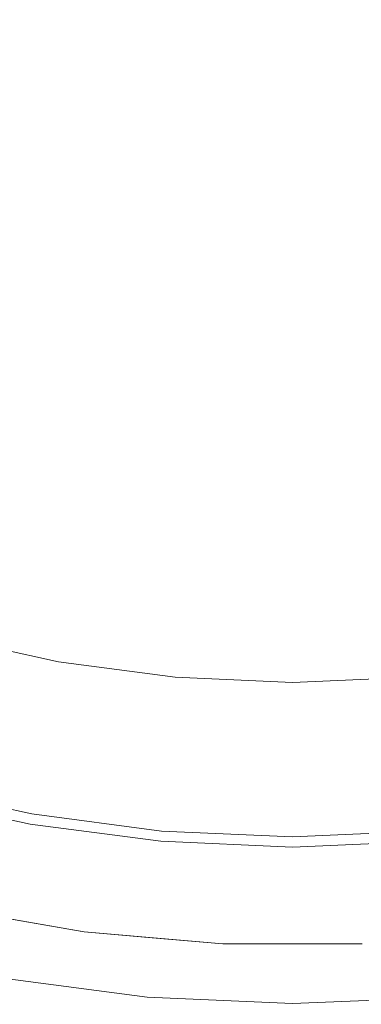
# Model space of a CAD drawing. Header units: millimetres. Extents: x -270 to 270, y -255 to 255.
# Tile 6 of 39: x -34 to 7, y -190 to -72. Entities that reach past the tile are written whole.
import ezdxf

# ---------------------------------------------------------------- set-up
doc = ezdxf.new("R2010")
doc.units = ezdxf.units.MM
doc.layers.add('LUCIDO_1', color=1, linetype='Continuous', lineweight=20, true_color=0xff0000)
doc.layers.add('Nessuna', color=7, linetype='Continuous', lineweight=9)

# ---------------------------------------------------------------- blocks, each defined once
blk = doc.blocks.new('Group')
at = {"layer": 'Nessuna', "color": 140, "linetype": 'Continuous', "lineweight": 9, "true_color": 0x00aaff, "transparency": 33554687}
for points, invisible_edges in [([(-105.07, -138.51, -80.31), (-117.61, -128.88, -80.31), (-33.96, -29.19, -89.65), (-30.42, -31.9, -89.65)], 10), ([(-30.42, -31.9, -69.61), (-33.96, -29.19, -69.61), (-104.93, -113.77, -61.55), (-93.75, -122.35, -61.55)], 10), ([(-91.73, -147, -80.31), (-105.07, -138.51, -80.31), (-30.42, -31.9, -89.65), (-26.66, -34.3, -89.65)], 10), ([(-26.66, -34.3, -69.61), (-30.42, -31.9, -69.61), (-93.75, -122.35, -61.55), (-81.87, -129.92, -61.55)], 10), ([(-77.71, -154.3, -80.31), (-91.73, -147, -80.31), (-26.66, -34.3, -89.65), (-22.71, -36.35, -89.65)], 10), ([(-22.71, -36.35, -69.61), (-26.66, -34.3, -69.61), (-81.87, -129.92, -61.55), (-69.37, -136.42, -61.55)], 10), ([(-63.1, -160.35, -80.31), (-77.71, -154.3, -80.31), (-22.71, -36.35, -89.65), (-18.59, -38.06, -89.65)], 10), ([(-18.59, -38.06, -69.61), (-22.71, -36.35, -69.61), (-69.37, -136.42, -61.55), (-56.35, -141.82, -61.55)], 10), ([(-48.02, -165.11, -80.31), (-63.1, -160.35, -80.31), (-18.59, -38.06, -89.65), (-14.34, -39.4, -89.65)], 10), ([(-14.34, -39.4, -69.61), (-18.59, -38.06, -69.61), (-56.35, -141.82, -61.55), (-42.91, -146.05, -61.55)], 10), ([(-32.58, -168.53, -80.31), (-48.02, -165.11, -80.31), (-14.34, -39.4, -89.65), (-9.98, -40.36, -89.65)], 10), ([(-9.98, -40.36, -69.61), (-14.34, -39.4, -69.61), (-42.91, -146.05, -61.55), (-29.16, -149.1, -61.55)], 10), ([(-16.91, -170.59, -80.31), (-32.58, -168.53, -80.31), (-9.98, -40.36, -89.65), (-5.56, -40.95, -89.65)], 10), ([(-5.56, -40.95, -69.61), (-9.98, -40.36, -69.61), (-29.16, -149.1, -61.55), (-15.19, -150.94, -61.55)], 10), ([(-1.11, -171.28, -80.31), (-16.91, -170.59, -80.31), (-5.56, -40.95, -89.65), (-1.11, -41.14, -89.65)], 10), ([(-1.11, -41.14, -69.61), (-5.56, -40.95, -69.61), (-15.19, -150.94, -61.55), (-1.11, -151.56, -61.55)], 10), ([(14.69, -170.59, -80.31), (-1.11, -171.28, -80.31), (-1.11, -41.14, -89.65), (3.34, -40.95, -89.65)], 10), ([(3.34, -40.95, -69.61), (-1.11, -41.14, -69.61), (-1.11, -151.56, -61.55), (12.97, -150.94, -61.55)], 10), ([(30.36, -168.53, -80.31), (14.69, -170.59, -80.31), (3.34, -40.95, -89.65), (7.76, -40.36, -89.65)], 10), ([(7.76, -40.36, -69.61), (3.34, -40.95, -69.61), (12.97, -150.94, -61.55), (26.94, -149.1, -61.55)], 10), ([(-29.16, -149.1, -61.55), (-42.91, -146.05, -61.55), (-43.35, -147.7, -61.39), (-29.45, -150.78, -61.39)], 14), ([(-29.45, -150.78, -61.39), (-43.35, -147.7, -61.39), (-43.79, -149.33, -61.08), (-29.75, -152.44, -61.08)], 15), ([(-29.75, -152.44, -61.08), (-43.79, -149.33, -61.08), (-44.22, -150.92, -60.63), (-30.03, -154.07, -60.63)], 15), ([(-15.19, -150.94, -61.55), (-29.16, -149.1, -61.55), (-29.45, -150.78, -61.39), (-15.34, -152.64, -61.39)], 14), ([(-30.03, -154.07, -60.63), (-44.22, -150.92, -60.63), (-44.64, -152.48, -60.04), (-30.31, -155.65, -60.04)], 15), ([(-15.34, -152.64, -61.39), (-29.45, -150.78, -61.39), (-29.75, -152.44, -61.08), (-15.48, -154.32, -61.08)], 15), ([(-1.11, -151.56, -61.55), (-15.19, -150.94, -61.55), (-15.34, -152.64, -61.39), (-1.11, -153.26, -61.39)], 14), ([(12.97, -150.94, -61.55), (-1.11, -151.56, -61.55), (-1.11, -153.26, -61.39), (13.12, -152.64, -61.39)], 14), ([(-30.31, -155.65, -60.04), (-44.64, -152.48, -60.04), (-45.04, -153.98, -59.32), (-30.58, -157.18, -59.32)], 15), ([(-15.48, -154.32, -61.08), (-29.75, -152.44, -61.08), (-30.03, -154.07, -60.63), (-15.63, -155.97, -60.63)], 15), ([(-1.11, -153.26, -61.39), (-15.34, -152.64, -61.39), (-15.48, -154.32, -61.08), (-1.11, -154.95, -61.08)], 15), ([(13.12, -152.64, -61.39), (-1.11, -153.26, -61.39), (-1.11, -154.95, -61.08), (13.26, -154.32, -61.08)], 15), ([(-30.58, -157.18, -59.32), (-45.04, -153.98, -59.32), (-45.42, -155.41, -58.47), (-30.84, -158.65, -58.47)], 15), ([(-15.63, -155.97, -60.63), (-30.03, -154.07, -60.63), (-30.31, -155.65, -60.04), (-15.77, -157.57, -60.04)], 15), ([(-1.11, -154.95, -61.08), (-15.48, -154.32, -61.08), (-15.63, -155.97, -60.63), (-1.11, -156.6, -60.63)], 15), ([(13.26, -154.32, -61.08), (-1.11, -154.95, -61.08), (-1.11, -156.6, -60.63), (13.41, -155.97, -60.63)], 15), ([(-30.84, -158.65, -58.47), (-45.42, -155.41, -58.47), (-45.79, -156.77, -57.49), (-31.08, -160.03, -57.49)], 15), ([(-15.77, -157.57, -60.04), (-30.31, -155.65, -60.04), (-30.58, -157.18, -59.32), (-15.9, -159.12, -59.32)], 15), ([(-31.08, -160.03, -57.49), (-45.79, -156.77, -57.49), (-46.13, -158.05, -56.4), (-31.31, -161.33, -56.4)], 15), ([(-1.11, -156.6, -60.63), (-15.63, -155.97, -60.63), (-15.77, -157.57, -60.04), (-1.11, -158.21, -60.04)], 15), ([(13.41, -155.97, -60.63), (-1.11, -156.6, -60.63), (-1.11, -158.21, -60.04), (13.55, -157.57, -60.04)], 15), ([(-31.31, -161.33, -56.4), (-46.13, -158.05, -56.4), (-46.44, -159.23, -55.2), (-31.53, -162.54, -55.2)], 15), ([(-15.9, -159.12, -59.32), (-30.58, -157.18, -59.32), (-30.84, -158.65, -58.47), (-16.03, -160.6, -58.47)], 15), ([(-1.11, -158.21, -60.04), (-15.77, -157.57, -60.04), (-15.9, -159.12, -59.32), (-1.11, -159.76, -59.32)], 15), ([(13.55, -157.57, -60.04), (-1.11, -158.21, -60.04), (-1.11, -159.76, -59.32), (13.68, -159.12, -59.32)], 15), ([(-31.53, -162.54, -55.2), (-46.44, -159.23, -55.2), (-46.73, -160.31, -53.9), (-31.72, -163.63, -53.9)], 15), ([(-16.03, -160.6, -58.47), (-30.84, -158.65, -58.47), (-31.08, -160.03, -57.49), (-16.15, -162, -57.49)], 15), ([(-1.11, -159.76, -59.32), (-15.9, -159.12, -59.32), (-16.03, -160.6, -58.47), (-1.11, -161.25, -58.47)], 15), ([(13.68, -159.12, -59.32), (-1.11, -159.76, -59.32), (-1.11, -161.25, -58.47), (13.81, -160.6, -58.47)], 15), ([(-31.72, -163.63, -53.9), (-46.73, -160.31, -53.9), (-46.99, -161.27, -52.51), (-31.89, -164.62, -52.51)], 15), ([(-16.15, -162, -57.49), (-31.08, -160.03, -57.49), (-31.31, -161.33, -56.4), (-16.27, -163.31, -56.4)], 15), ([(-31.89, -164.62, -52.51), (-46.99, -161.27, -52.51), (-47.22, -162.12, -51.04), (-32.05, -165.49, -51.04)], 15), ([(-16.27, -163.31, -56.4), (-31.31, -161.33, -56.4), (-31.53, -162.54, -55.2), (-16.38, -164.53, -55.2)], 15), ([(-1.11, -161.25, -58.47), (-16.03, -160.6, -58.47), (-16.15, -162, -57.49), (-1.11, -162.65, -57.49)], 15), ([(13.81, -160.6, -58.47), (-1.11, -161.25, -58.47), (-1.11, -162.65, -57.49), (13.93, -162, -57.49)], 15), ([(-32.05, -165.49, -51.04), (-47.22, -162.12, -51.04), (-47.41, -162.85, -49.5), (-32.18, -166.23, -49.5)], 15), ([(-16.38, -164.53, -55.2), (-31.53, -162.54, -55.2), (-31.72, -163.63, -53.9), (-16.47, -165.64, -53.9)], 15), ([(-1.11, -162.65, -57.49), (-16.15, -162, -57.49), (-16.27, -163.31, -56.4), (-1.11, -163.97, -56.4)], 15), ([(13.93, -162, -57.49), (-1.11, -162.65, -57.49), (-1.11, -163.97, -56.4), (14.05, -163.31, -56.4)], 15), ([(-32.28, -166.83, -47.9), (-47.57, -163.44, -47.9), (-47.7, -163.91, -46.26), (-32.37, -167.31, -46.26)], 11), ([(-32.37, -167.31, -46.26), (-47.7, -163.91, -46.26), (-42.54, -178.59, 19.76)], 10), ([(-32.18, -166.23, -49.5), (-47.41, -162.85, -49.5), (-47.57, -163.44, -47.9), (-32.28, -166.83, -47.9)], 15), ([(-16.47, -165.64, -53.9), (-31.72, -163.63, -53.9), (-31.89, -164.62, -52.51), (-16.56, -166.64, -52.51)], 15), ([(-1.11, -163.97, -56.4), (-16.27, -163.31, -56.4), (-16.38, -164.53, -55.2), (-1.11, -165.2, -55.2)], 15), ([(14.05, -163.31, -56.4), (-1.11, -163.97, -56.4), (-1.11, -165.2, -55.2), (14.16, -164.53, -55.2)], 15), ([(-32.87, -170.17, -80.14), (-48.45, -166.72, -80.14), (-48.02, -165.11, -80.31), (-32.58, -168.53, -80.31)], 11), ([(-16.56, -166.64, -52.51), (-31.89, -164.62, -52.51), (-32.05, -165.49, -51.04), (-16.64, -167.52, -51.04)], 15), ([(-1.11, -165.2, -55.2), (-16.38, -164.53, -55.2), (-16.47, -165.64, -53.9), (-1.11, -166.31, -53.9)], 15), ([(14.16, -164.53, -55.2), (-1.11, -165.2, -55.2), (-1.11, -166.31, -53.9), (14.25, -165.64, -53.9)], 15), ([(-16.7, -168.26, -49.5), (-32.18, -166.23, -49.5), (-32.28, -166.83, -47.9), (-16.76, -168.88, -47.9)], 15), ([(-16.64, -167.52, -51.04), (-32.05, -165.49, -51.04), (-32.18, -166.23, -49.5), (-16.7, -168.26, -49.5)], 15), ([(-1.11, -166.31, -53.9), (-16.47, -165.64, -53.9), (-16.56, -166.64, -52.51), (-1.11, -167.31, -52.51)], 15), ([(14.25, -165.64, -53.9), (-1.11, -166.31, -53.9), (-1.11, -167.31, -52.51), (14.34, -166.64, -52.51)], 15), ([(-33.16, -171.79, -79.83), (-48.88, -168.31, -79.83), (-48.45, -166.72, -80.14), (-32.87, -170.17, -80.14)], 15), ([(-42.54, -178.59, 19.76), (-34.6, -179.96, 19.69), (-32.37, -167.31, -46.26)], 10), ([(-32.37, -167.31, -46.26), (-34.6, -179.96, 19.69), (-26.09, -181.43, 19.61)], 9), ([(-16.76, -168.88, -47.9), (-32.28, -166.83, -47.9), (-32.37, -167.31, -46.26), (-16.8, -169.36, -46.26)], 11), ([(-16.8, -169.36, -46.26), (-32.37, -167.31, -46.26), (-26.09, -181.43, 19.61)], 10), ([(-1.11, -168.19, -51.04), (-16.64, -167.52, -51.04), (-16.7, -168.26, -49.5), (-1.11, -168.94, -49.5)], 15), ([(-1.11, -167.31, -52.51), (-16.56, -166.64, -52.51), (-16.64, -167.52, -51.04), (-1.11, -168.19, -51.04)], 15), ([(14.34, -166.64, -52.51), (-1.11, -167.31, -52.51), (-1.11, -168.19, -51.04), (14.42, -167.52, -51.04)], 15), ([(14.42, -167.52, -51.04), (-1.11, -168.19, -51.04), (-1.11, -168.94, -49.5), (14.48, -168.26, -49.5)], 15), ([(-33.44, -173.38, -79.38), (-49.29, -169.87, -79.38), (-48.88, -168.31, -79.83), (-33.16, -171.79, -79.83)], 15), ([(-17.05, -172.25, -80.14), (-32.87, -170.17, -80.14), (-32.58, -168.53, -80.31), (-16.91, -170.59, -80.31)], 11), ([(-1.11, -168.94, -49.5), (-16.7, -168.26, -49.5), (-16.76, -168.88, -47.9), (-1.11, -169.56, -47.9)], 15), ([(14.48, -168.26, -49.5), (-1.11, -168.94, -49.5), (-1.11, -169.56, -47.9), (14.54, -168.88, -47.9)], 15), ([(-33.71, -174.93, -78.79), (-49.7, -171.38, -78.79), (-49.29, -169.87, -79.38), (-33.44, -173.38, -79.38)], 15), ([(-26.09, -181.43, 19.61), (-17.92, -182.14, 19.58), (-16.8, -169.36, -46.26)], 10), ([(-16.8, -169.36, -46.26), (-17.92, -182.14, 19.58), (-9.46, -182.86, 19.54)], 9), ([(-1.11, -169.56, -47.9), (-16.76, -168.88, -47.9), (-16.8, -169.36, -46.26), (-1.11, -170.04, -46.26)], 11), ([(-1.11, -170.04, -46.26), (-16.8, -169.36, -46.26), (-9.46, -182.86, 19.54)], 10), ([(14.54, -168.88, -47.9), (-1.11, -169.56, -47.9), (-1.11, -170.04, -46.26), (14.58, -169.36, -46.26)], 11), ([(7.24, -182.86, 19.54), (14.58, -169.36, -46.26), (-1.11, -170.04, -46.26)], 9), ([(-17.2, -173.89, -79.83), (-33.16, -171.79, -79.83), (-32.87, -170.17, -80.14), (-17.05, -172.25, -80.14)], 15), ([(-1.11, -172.95, -80.14), (-17.05, -172.25, -80.14), (-16.91, -170.59, -80.31), (-1.11, -171.28, -80.31)], 11), ([(-9.46, -182.86, 19.54), (-1.11, -182.86, 19.54), (-1.11, -170.04, -46.26)], 10), ([(-1.11, -170.04, -46.26), (-1.11, -182.86, 19.54), (7.24, -182.86, 19.54)], 9), ([(14.83, -172.25, -80.14), (-1.11, -172.95, -80.14), (-1.11, -171.28, -80.31), (14.69, -170.59, -80.31)], 11), ([(-33.97, -176.42, -78.08), (-50.09, -172.85, -78.08), (-49.7, -171.38, -78.79), (-33.71, -174.93, -78.79)], 15), ([(-17.34, -175.5, -79.38), (-33.44, -173.38, -79.38), (-33.16, -171.79, -79.83), (-17.2, -173.89, -79.83)], 15), ([(-17.47, -177.07, -78.79), (-33.71, -174.93, -78.79), (-33.44, -173.38, -79.38), (-17.34, -175.5, -79.38)], 15), ([(-1.11, -174.6, -79.83), (-17.2, -173.89, -79.83), (-17.05, -172.25, -80.14), (-1.11, -172.95, -80.14)], 15), ([(14.97, -173.89, -79.83), (-1.11, -174.6, -79.83), (-1.11, -172.95, -80.14), (14.83, -172.25, -80.14)], 15), ([(-1.11, -176.21, -79.38), (-17.34, -175.5, -79.38), (-17.2, -173.89, -79.83), (-1.11, -174.6, -79.83)], 15), ([(15.12, -175.5, -79.38), (-1.11, -176.21, -79.38), (-1.11, -174.6, -79.83), (14.97, -173.89, -79.83)], 15), ([(-17.61, -178.58, -78.08), (-33.97, -176.42, -78.08), (-33.71, -174.93, -78.79), (-17.47, -177.07, -78.79)], 15), ([(-1.11, -177.78, -78.79), (-17.47, -177.07, -78.79), (-17.34, -175.5, -79.38), (-1.11, -176.21, -79.38)], 15), ([(15.25, -177.07, -78.79), (-1.11, -177.78, -78.79), (-1.11, -176.21, -79.38), (15.12, -175.5, -79.38)], 15), ([(-17.73, -180.02, -77.24), (-34.23, -177.85, -77.24), (-33.97, -176.42, -78.08), (-17.61, -178.58, -78.08)], 15), ([(-17.85, -181.4, -76.29), (-34.47, -179.21, -76.29), (-34.23, -177.85, -77.24), (-17.73, -180.02, -77.24)], 15), ([(-1.11, -179.3, -78.08), (-17.61, -178.58, -78.08), (-17.47, -177.07, -78.79), (-1.11, -177.78, -78.79)], 15), ([(15.38, -178.58, -78.08), (-1.11, -179.3, -78.08), (-1.11, -177.78, -78.79), (15.25, -177.07, -78.79)], 15), ([(-270, -255, 29.65), (-26.09, -181.43, 29.65), (-42.54, -178.59, 29.65)], 9), ([(-42.54, -178.59, 29.65), (-26.09, -181.43, 29.65), (-26.09, -181.43, 19.61), (-34.6, -179.96, 19.69)], 10), ([(-17.96, -182.68, -75.22), (-34.69, -180.48, -75.22), (-34.47, -179.21, -76.29), (-17.85, -181.4, -76.29)], 15), ([(-1.11, -180.75, -77.24), (-17.73, -180.02, -77.24), (-17.61, -178.58, -78.08), (-1.11, -179.3, -78.08)], 15), ([(15.51, -180.02, -77.24), (-1.11, -180.75, -77.24), (-1.11, -179.3, -78.08), (15.38, -178.58, -78.08)], 15), ([(-18.07, -183.88, -74.05), (-34.9, -181.66, -74.05), (-34.69, -180.48, -75.22), (-17.96, -182.68, -75.22)], 15), ([(-1.11, -182.13, -76.29), (-17.85, -181.4, -76.29), (-17.73, -180.02, -77.24), (-1.11, -180.75, -77.24)], 15), ([(15.63, -181.4, -76.29), (-1.11, -182.13, -76.29), (-1.11, -180.75, -77.24), (15.51, -180.02, -77.24)], 15), ([(-9.46, -182.86, 29.65), (-26.09, -181.43, 29.65), (-270, -255, 29.65)], 10), ([(-18.16, -184.97, -72.78), (-35.09, -182.74, -72.78), (-34.9, -181.66, -74.05), (-18.07, -183.88, -74.05)], 15), ([(-26.09, -181.43, 29.65), (-9.46, -182.86, 29.65), (-9.46, -182.86, 19.54), (-17.92, -182.14, 19.58)], 10), ([(-17.92, -182.14, 19.58), (-26.09, -181.43, 19.61), (-26.09, -181.43, 29.65)], 10), ([(-1.11, -183.42, -75.22), (-17.96, -182.68, -75.22), (-17.85, -181.4, -76.29), (-1.11, -182.13, -76.29)], 15), ([(15.74, -182.68, -75.22), (-1.11, -183.42, -75.22), (-1.11, -182.13, -76.29), (15.63, -181.4, -76.29)], 15), ([(-18.25, -185.95, -71.42), (-35.26, -183.71, -71.42), (-35.09, -182.74, -72.78), (-18.16, -184.97, -72.78)], 15), ([(-1.11, -184.62, -74.05), (-18.07, -183.88, -74.05), (-17.96, -182.68, -75.22), (-1.11, -183.42, -75.22)], 15), ([(15.85, -183.88, -74.05), (-1.11, -184.62, -74.05), (-1.11, -183.42, -75.22), (15.74, -182.68, -75.22)], 15), ([(-270, -255, 29.65), (270, -255, 29.65), (7.24, -182.86, 29.65), (-9.46, -182.86, 29.65)], 10), ([(-18.33, -186.81, -69.99), (-35.41, -184.56, -69.99), (-35.26, -183.71, -71.42), (-18.25, -185.95, -71.42)], 15), ([(-1.11, -185.71, -72.78), (-18.16, -184.97, -72.78), (-18.07, -183.88, -74.05), (-1.11, -184.62, -74.05)], 15), ([(-9.46, -182.86, 29.65), (7.24, -182.86, 29.65), (7.24, -182.86, 19.54), (-1.11, -182.86, 19.54)], 10), ([(-1.11, -182.86, 19.54), (-9.46, -182.86, 19.54), (-9.46, -182.86, 29.65)], 10), ([(15.94, -184.97, -72.78), (-1.11, -185.71, -72.78), (-1.11, -184.62, -74.05), (15.85, -183.88, -74.05)], 15), ([(-18.39, -187.56, -68.49), (-35.54, -185.3, -68.49), (-35.41, -184.56, -69.99), (-18.33, -186.81, -69.99)], 15), ([(-1.11, -186.7, -71.42), (-18.25, -185.95, -71.42), (-18.16, -184.97, -72.78), (-1.11, -185.71, -72.78)], 15), ([(16.03, -185.95, -71.42), (-1.11, -186.7, -71.42), (-1.11, -185.71, -72.78), (15.94, -184.97, -72.78)], 15), ([(-18.52, -189, -63.69), (-35.79, -186.73, -63.69), (-35.73, -186.38, -65.33), (-18.49, -188.65, -65.33)], 15), ([(-18.49, -188.65, -65.33), (-35.73, -186.38, -65.33), (-35.65, -185.91, -66.93), (-18.44, -188.17, -66.93)], 15), ([(-18.44, -188.17, -66.93), (-35.65, -185.91, -66.93), (-35.54, -185.3, -68.49), (-18.39, -187.56, -68.49)], 15), ([(-1.11, -187.56, -69.99), (-18.33, -186.81, -69.99), (-18.25, -185.95, -71.42), (-1.11, -186.7, -71.42)], 15), ([(16.1, -186.81, -69.99), (-1.11, -187.56, -69.99), (-1.11, -186.7, -71.42), (16.03, -185.95, -71.42)], 15), ([(-19.67, -202.23, 17.65), (-38.1, -199.81, 17.65), (-35.84, -187, -60.35), (-18.54, -189.28, -60.35)], 10), ([(-18.54, -189.28, -60.35), (-35.84, -187, -60.35), (-35.83, -186.93, -62.03), (-18.54, -189.21, -62.03)], 14), ([(-18.54, -189.21, -62.03), (-35.83, -186.93, -62.03), (-35.79, -186.73, -63.69), (-18.52, -189, -63.69)], 15), ([(-1.11, -188.93, -66.93), (-18.44, -188.17, -66.93), (-18.39, -187.56, -68.49), (-1.11, -188.31, -68.49)], 15), ([(-1.11, -188.31, -68.49), (-18.39, -187.56, -68.49), (-18.33, -186.81, -69.99), (-1.11, -187.56, -69.99)], 15), ([(16.17, -187.56, -68.49), (-1.11, -188.31, -68.49), (-1.11, -187.56, -69.99), (16.1, -186.81, -69.99)], 15), ([(16.22, -188.17, -66.93), (-1.11, -188.93, -66.93), (-1.11, -188.31, -68.49), (16.17, -187.56, -68.49)], 15), ([(-1.11, -189.76, -63.69), (-18.52, -189, -63.69), (-18.49, -188.65, -65.33), (-1.11, -189.41, -65.33)], 15), ([(-1.11, -189.41, -65.33), (-18.49, -188.65, -65.33), (-18.44, -188.17, -66.93), (-1.11, -188.93, -66.93)], 15), ([(16.27, -188.65, -65.33), (-1.11, -189.41, -65.33), (-1.11, -188.93, -66.93), (16.22, -188.17, -66.93)], 15), ([(16.3, -189, -63.69), (-1.11, -189.76, -63.69), (-1.11, -189.41, -65.33), (16.27, -188.65, -65.33)], 15), ([(-1.11, -203.04, 17.65), (-19.67, -202.23, 17.65), (-18.54, -189.28, -60.35), (-1.11, -190.04, -60.35)], 10), ([(-1.11, -189.97, -62.03), (-18.54, -189.21, -62.03), (-18.52, -189, -63.69), (-1.11, -189.76, -63.69)], 15), ([(-1.11, -190.04, -60.35), (-18.54, -189.28, -60.35), (-18.54, -189.21, -62.03), (-1.11, -189.97, -62.03)], 14), ([(16.31, -189.21, -62.03), (-1.11, -189.97, -62.03), (-1.11, -189.76, -63.69), (16.3, -189, -63.69)], 15), ([(16.32, -189.28, -60.35), (-1.11, -190.04, -60.35), (-1.11, -189.97, -62.03), (16.31, -189.21, -62.03)], 14), ([(17.45, -202.23, 17.65), (-1.11, -203.04, 17.65), (-1.11, -190.04, -60.35), (16.32, -189.28, -60.35)], 10)]:
    blk.add_3dface(points, dxfattribs=dict(at, invisible_edges=invisible_edges))

msp = doc.modelspace()

# ---------------------------------------------------------------- block references
at = {"layer": 'LUCIDO_1', "color": 7, "transparency": 33554687}
msp.add_blockref('Group', (0, 0), dxfattribs=at)

doc.saveas('drawing.dxf')
